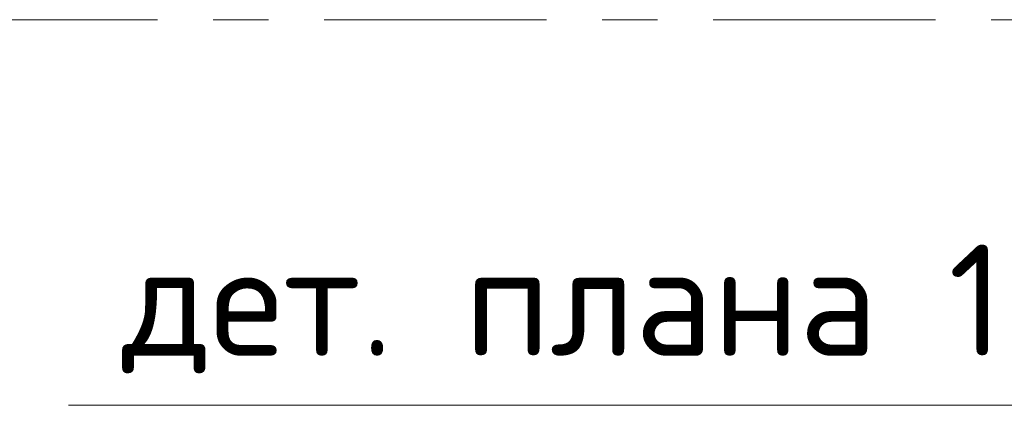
# Model space of a CAD drawing. Header units: metres. Extents: x -38 to 86, y -15 to 21.
# Tile 15 of 103: x 10.122 to 11.894, y 8.306 to 9. Entities that reach past the tile are written whole.
import ezdxf

# ---------------------------------------------------------------- set-up
doc = ezdxf.new("R2010")
doc.units = ezdxf.units.M
doc.linetypes.add('______11', pattern=[0.5, 0.4, -0.05, 0, -0.05])
doc.linetypes.add('______5', pattern=[1.1, 0.8, -0.1, 0.1, -0.1])
doc.layers.add('XR$2$Осевая линия (1)', color=7, linetype='______5', lineweight=13)
doc.layers.add('XR$3$Текст_ общее_1', color=7, linetype='Continuous', lineweight=13)
doc.styles.add('ISOCPEUR', font='txt')

msp = doc.modelspace()

# ---------------------------------------------------------------- linework, layer by layer
at = {"color": 7, "linetype": 'Continuous', "lineweight": 13, "transparency": 33554687}
msp.add_lwpolyline([(12.2569, 8.7252), (11.9197, 8.3064), (10.2097, 8.3064)], dxfattribs=at)
at = {"layer": 'XR$2$Осевая линия (1)', "color": 253, "linetype": '______11', "lineweight": 13, "true_color": 0xa0a0a0, "transparency": 33554687}
msp.add_line((-2.63, 9), (62.6, 9), dxfattribs=at)

# ---------------------------------------------------------------- texts
at = {"layer": 'XR$3$Текст_ общее_1', "color": 7, "linetype": 'Continuous', "lineweight": 13, "transparency": 33554687, "insert": (11.0997, 8.4797), "char_height": 0.2, "width": 1.695238, "attachment_point": 5, "style": 'ISOCPEUR'}
msp.add_mtext('\\A1;{\\fISOCPEUR|i0|b0;\\H0.200000;\\W1.000000;\\C7;дет. плана 1}\\P', dxfattribs=at)

doc.saveas('drawing.dxf')
